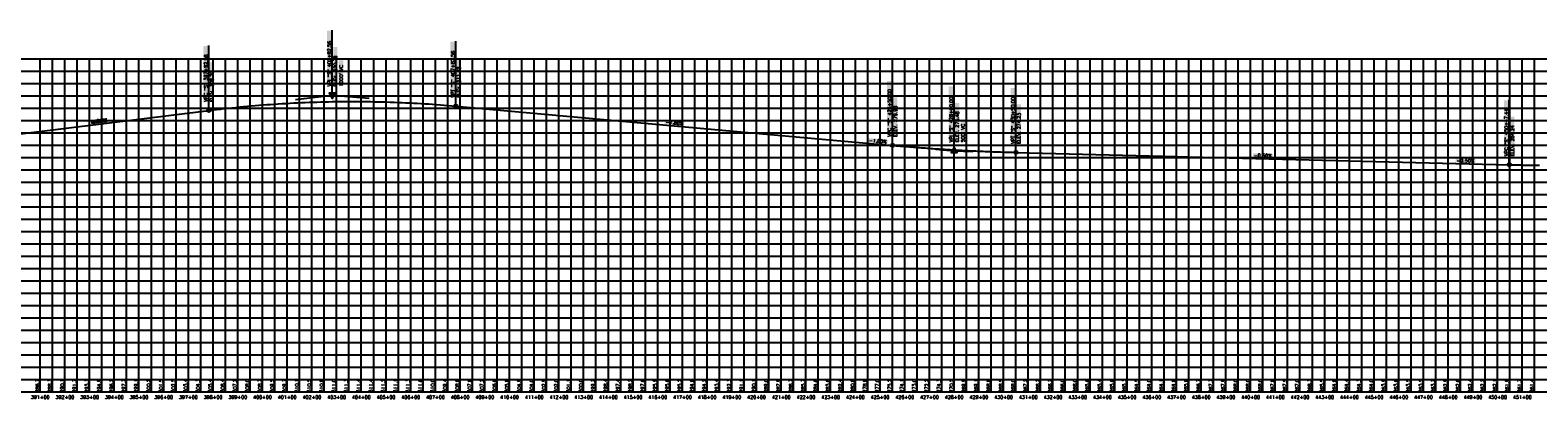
# Model space of a CAD drawing. Extents: x 114466 to 237039, y 16086 to 93345.
# Tile 33 of 81: x 176341 to 182444, y 25586 to 27082. Entities that reach past the tile are written whole.
import ezdxf
from ezdxf.enums import TextEntityAlignment as Align

# ---------------------------------------------------------------- set-up
doc = ezdxf.new("R2010")
doc.units = 0
doc.header["$LTSCALE"] = 50
doc.header["$MEASUREMENT"] = 0
doc.layers.get('0').update_dxf_attribs({"color": 1})
for name, color, linetype in [('STERL_SHIFT2-PBASE', 251, 'Continuous'), ('STERL_SHIFT2-PEGCT', 251, 'Continuous'), ('STERL_SHIFT2-PFGC', 6, 'Continuous'), ('sterl_shift2-PFGCT', 3, 'Continuous'), ('sterl_shift2-PFGCT-B', 3, 'Continuous'), ('STERL_SHIFT2-PGRID', 251, 'Continuous'), ('STERL_SHIFT2-PVGRID', 251, 'Continuous')]:
    doc.layers.add(name, color=color, linetype=linetype)
doc.styles.add('L140', font='ROMANSM.shx', dxfattribs={"height": 14})

# ---------------------------------------------------------------- blocks, each defined once
blk = doc.blocks.new('CRV_CIR')
at = {"color": 155, "const_width": 0.063, "flags": 128}
blk.add_lwpolyline([(-0.0315, 0, 1), (0.0315, 0, 1)], format="xyb", close=True, dxfattribs=at)
for radius in [0.07, 0.0187]:
    blk.add_circle((0, 0), radius)
blk = doc.blocks.new('crv_tri')
for points in [[(0.125, -0.072), (0, 0.144), (-0.125, -0.072)], [(-0.125, -0.072), (0.125, -0.072), (0, 0.144)]]:
    blk.add_hatch(color=155).paths.add_polyline_path(points)
for p, q in [((0, 0.144), (-0.125, -0.072)), ((0.125, -0.072), (0, 0.144)), ((-0.125, -0.072), (0.125, -0.072))]:
    blk.add_line(p, q)
at = {"flags": 128}
for points in [[(0, 0.144), (-0.125, -0.072), (0.125, -0.072)], [(-0.125, -0.072), (0.125, -0.072), (0, 0.144)]]:
    blk.add_lwpolyline(points, close=True, dxfattribs=at)
blk.add_circle((0, 0), 0.025)
blk.add_circle((0, 0), 0.025)
blk.add_circle((0, 0), 0.025)

msp = doc.modelspace()

# ---------------------------------------------------------------- linework, layer by layer
at = {"layer": 'STERL_SHIFT2-PBASE'}
for p, q in [((137615.98245, 25664.70566), (195633.78158, 25664.70566)), ((176381.57245, 25614.70566), (176381.57245, 25664.70566)), ((176431.57245, 25614.70566), (176431.57245, 25664.70566)), ((176481.57245, 25614.70566), (176481.57245, 25664.70566)), ((176531.57245, 25614.70566), (176531.57245, 25664.70566)), ((176581.57245, 25614.70566), (176581.57245, 25664.70566)), ((176631.57245, 25614.70566), (176631.57245, 25664.70566)), ((176681.57245, 25614.70566), (176681.57245, 25664.70566)), ((176731.57245, 25614.70566), (176731.57245, 25664.70566)), ((176781.57245, 25614.70566), (176781.57245, 25664.70566)), ((176831.57245, 25614.70566), (176831.57245, 25664.70566)), ((176881.57245, 25614.70566), (176881.57245, 25664.70566)), ((176931.57245, 25614.70566), (176931.57245, 25664.70566)), ((176981.57245, 25614.70566), (176981.57245, 25664.70566)), ((177031.57245, 25614.70566), (177031.57245, 25664.70566)), ((177081.57245, 25614.70566), (177081.57245, 25664.70566)), ((177131.57245, 25614.70566), (177131.57245, 25664.70566)), ((177181.57245, 25614.70566), (177181.57245, 25664.70566)), ((177231.57245, 25614.70566), (177231.57245, 25664.70566)), ((177281.57245, 25614.70566), (177281.57245, 25664.70566)), ((177331.57245, 25614.70566), (177331.57245, 25664.70566)), ((177381.57245, 25614.70566), (177381.57245, 25664.70566)), ((177431.57245, 25614.70566), (177431.57245, 25664.70566)), ((177481.57245, 25614.70566), (177481.57245, 25664.70566)), ((177531.57245, 25614.70566), (177531.57245, 25664.70566)), ((177581.57245, 25614.70566), (177581.57245, 25664.70566)), ((177631.57245, 25614.70566), (177631.57245, 25664.70566)), ((177681.57245, 25614.70566), (177681.57245, 25664.70566)), ((177731.57245, 25614.70566), (177731.57245, 25664.70566)), ((177781.57245, 25614.70566), (177781.57245, 25664.70566)), ((177831.57245, 25614.70566), (177831.57245, 25664.70566)), ((177881.57245, 25614.70566), (177881.57245, 25664.70566)), ((177931.57245, 25614.70566), (177931.57245, 25664.70566)), ((177981.57245, 25614.70566), (177981.57245, 25664.70566)), ((178031.57245, 25614.70566), (178031.57245, 25664.70566)), ((178081.57245, 25614.70566), (178081.57245, 25664.70566)), ((178131.57245, 25614.70566), (178131.57245, 25664.70566)), ((178181.57245, 25614.70566), (178181.57245, 25664.70566)), ((178231.57245, 25614.70566), (178231.57245, 25664.70566)), ((178281.57245, 25614.70566), (178281.57245, 25664.70566)), ((178331.57245, 25614.70566), (178331.57245, 25664.70566)), ((178381.57245, 25614.70566), (178381.57245, 25664.70566)), ((178431.57245, 25614.70566), (178431.57245, 25664.70566)), ((178481.57245, 25614.70566), (178481.57245, 25664.70566)), ((178531.57245, 25614.70566), (178531.57245, 25664.70566)), ((178581.57245, 25614.70566), (178581.57245, 25664.70566)), ((178631.57245, 25614.70566), (178631.57245, 25664.70566)), ((178681.57245, 25614.70566), (178681.57245, 25664.70566)), ((178731.57245, 25614.70566), (178731.57245, 25664.70566)), ((178781.57245, 25614.70566), (178781.57245, 25664.70566)), ((178831.57245, 25614.70566), (178831.57245, 25664.70566)), ((178881.57245, 25614.70566), (178881.57245, 25664.70566)), ((178931.57245, 25614.70566), (178931.57245, 25664.70566)), ((178981.57245, 25614.70566), (178981.57245, 25664.70566)), ((179031.57245, 25614.70566), (179031.57245, 25664.70566)), ((179081.57245, 25614.70566), (179081.57245, 25664.70566)), ((179131.57245, 25614.70566), (179131.57245, 25664.70566)), ((179181.57245, 25614.70566), (179181.57245, 25664.70566)), ((179231.57245, 25614.70566), (179231.57245, 25664.70566)), ((179281.57245, 25614.70566), (179281.57245, 25664.70566)), ((179331.57245, 25614.70566), (179331.57245, 25664.70566)), ((179381.57245, 25614.70566), (179381.57245, 25664.70566)), ((179431.57245, 25614.70566), (179431.57245, 25664.70566)), ((179481.57245, 25614.70566), (179481.57245, 25664.70566)), ((179531.57245, 25614.70566), (179531.57245, 25664.70566)), ((179581.57245, 25614.70566), (179581.57245, 25664.70566)), ((179631.57245, 25614.70566), (179631.57245, 25664.70566)), ((179681.57245, 25614.70566), (179681.57245, 25664.70566)), ((179731.57245, 25614.70566), (179731.57245, 25664.70566)), ((179781.57245, 25614.70566), (179781.57245, 25664.70566)), ((179831.57245, 25614.70566), (179831.57245, 25664.70566)), ((179881.57245, 25614.70566), (179881.57245, 25664.70566)), ((179931.57245, 25614.70566), (179931.57245, 25664.70566)), ((179981.57245, 25614.70566), (179981.57245, 25664.70566)), ((180031.57245, 25614.70566), (180031.57245, 25664.70566)), ((180081.57245, 25614.70566), (180081.57245, 25664.70566)), ((180131.57245, 25614.70566), (180131.57245, 25664.70566)), ((180181.57245, 25614.70566), (180181.57245, 25664.70566)), ((180231.57245, 25614.70566), (180231.57245, 25664.70566)), ((180281.57245, 25614.70566), (180281.57245, 25664.70566)), ((180331.57245, 25614.70566), (180331.57245, 25664.70566)), ((180381.57245, 25614.70566), (180381.57245, 25664.70566)), ((180431.57245, 25614.70566), (180431.57245, 25664.70566)), ((180481.57245, 25614.70566), (180481.57245, 25664.70566)), ((180531.57245, 25614.70566), (180531.57245, 25664.70566)), ((180581.57245, 25614.70566), (180581.57245, 25664.70566)), ((180631.57245, 25614.70566), (180631.57245, 25664.70566)), ((180681.57245, 25614.70566), (180681.57245, 25664.70566)), ((180731.57245, 25614.70566), (180731.57245, 25664.70566)), ((180781.57245, 25614.70566), (180781.57245, 25664.70566)), ((180831.57245, 25614.70566), (180831.57245, 25664.70566)), ((180881.57245, 25614.70566), (180881.57245, 25664.70566)), ((180931.57245, 25614.70566), (180931.57245, 25664.70566)), ((180981.57245, 25614.70566), (180981.57245, 25664.70566)), ((181031.57245, 25614.70566), (181031.57245, 25664.70566)), ((181081.57245, 25614.70566), (181081.57245, 25664.70566)), ((181131.57245, 25614.70566), (181131.57245, 25664.70566)), ((181181.57245, 25614.70566), (181181.57245, 25664.70566)), ((181231.57245, 25614.70566), (181231.57245, 25664.70566)), ((181281.57245, 25614.70566), (181281.57245, 25664.70566)), ((181331.57245, 25614.70566), (181331.57245, 25664.70566)), ((181381.57245, 25614.70566), (181381.57245, 25664.70566)), ((181431.57245, 25614.70566), (181431.57245, 25664.70566)), ((181481.57245, 25614.70566), (181481.57245, 25664.70566)), ((181531.57245, 25614.70566), (181531.57245, 25664.70566)), ((181581.57245, 25614.70566), (181581.57245, 25664.70566)), ((181631.57245, 25614.70566), (181631.57245, 25664.70566)), ((181681.57245, 25614.70566), (181681.57245, 25664.70566)), ((181731.57245, 25614.70566), (181731.57245, 25664.70566)), ((181781.57245, 25614.70566), (181781.57245, 25664.70566)), ((181831.57245, 25614.70566), (181831.57245, 25664.70566)), ((181881.57245, 25614.70566), (181881.57245, 25664.70566)), ((181931.57245, 25614.70566), (181931.57245, 25664.70566)), ((181981.57245, 25614.70566), (181981.57245, 25664.70566)), ((182031.57245, 25614.70566), (182031.57245, 25664.70566)), ((182081.57245, 25614.70566), (182081.57245, 25664.70566)), ((182131.57245, 25614.70566), (182131.57245, 25664.70566)), ((182181.57245, 25614.70566), (182181.57245, 25664.70566)), ((182231.57245, 25614.70566), (182231.57245, 25664.70566)), ((182281.57245, 25614.70566), (182281.57245, 25664.70566)), ((182331.57245, 25614.70566), (182331.57245, 25664.70566)), ((182381.57245, 25614.70566), (182381.57245, 25664.70566)), ((182431.57245, 25614.70566), (182431.57245, 25664.70566)), ((137615.98245, 25614.70566), (195633.78158, 25614.70566))]:
    msp.add_line(p, q, dxfattribs=at)
at = {"layer": 'STERL_SHIFT2-PFGC'}
for p, q in [((176179.11384, 26645.54833), (177064.13059, 26756.17543)), ((178064.13059, 26773.67543), (179831.57245, 26614.60566)), ((180331.57245, 26585.85566), (182329.0102, 26535.91972))]:
    msp.add_line(p, q, dxfattribs=at)
for points in [[(177064.13059, 26756.17543), (177079.75559, 26758.10231), (177095.38059, 26759.9767), (177111.00559, 26761.7986), (177126.63059, 26763.56801), (177142.25559, 26765.28493), (177157.88059, 26766.94935), (177173.50559, 26768.56129), (177189.13059, 26770.12074), (177204.75559, 26771.6277), (177220.38059, 26773.08217), (177236.00559, 26774.48414), (177251.63059, 26775.83363), (177267.25559, 26777.13063), (177282.88059, 26778.37514), (177298.50559, 26779.56715), (177314.13059, 26780.70668), (177329.75559, 26781.79371), (177345.38059, 26782.82826), (177361.00559, 26783.81032), (177376.63059, 26784.73988), (177392.25559, 26785.61696), (177407.88059, 26786.44154), (177423.50559, 26787.21364), (177439.13059, 26787.93324), (177454.75559, 26788.60035), (177470.38059, 26789.21498), (177486.00559, 26789.77711), (177501.63059, 26790.28676), (177517.25559, 26790.74391), (177532.88059, 26791.14857), (177548.50559, 26791.50075), (177564.13059, 26791.80043), (177579.75559, 26792.04762), (177595.38059, 26792.24232), (177611.00559, 26792.38453), (177626.63059, 26792.47426), (177642.25559, 26792.51149), (177657.88059, 26792.49623), (177673.50559, 26792.42848), (177689.13059, 26792.30824), (177704.75559, 26792.13551), (177720.38059, 26791.91029), (177736.00559, 26791.63258), (177751.63059, 26791.30238), (177767.25559, 26790.91969), (177782.88059, 26790.48451), (177798.50559, 26789.99684), (177814.13059, 26789.45668), (177829.75559, 26788.86403), (177845.38059, 26788.21889), (177861.00559, 26787.52125), (177876.63059, 26786.77113), (177892.25559, 26785.96852), (177907.88059, 26785.11342), (177923.50559, 26784.20582), (177939.13059, 26783.24574), (177954.75559, 26782.23317), (177970.38059, 26781.1681), (177986.00559, 26780.05055), (178001.63059, 26778.88051), (178017.25559, 26777.65797), (178032.88059, 26776.38295), (178048.50559, 26775.05543), (178064.13059, 26773.67543)], [(179831.57245, 26614.60566), (179839.38495, 26613.9065), (179847.19745, 26613.21528), (179855.00995, 26612.53199), (179862.82245, 26611.85664), (179870.63495, 26611.18922), (179878.44745, 26610.52973), (179886.25995, 26609.87818), (179894.07245, 26609.23457), (179901.88495, 26608.59889), (179909.69745, 26607.97114), (179917.50995, 26607.35133), (179925.32245, 26606.73945), (179933.13495, 26606.13551), (179940.94745, 26605.5395), (179948.75995, 26604.95142), (179956.57245, 26604.37129), (179964.38495, 26603.79908), (179972.19745, 26603.23481), (179980.00995, 26602.67848), (179987.82245, 26602.13007), (179995.63495, 26601.58961), (180003.44745, 26601.05708), (180011.25995, 26600.53248), (180019.07245, 26600.01582), (180026.88495, 26599.50709), (180034.69745, 26599.0063), (180042.50995, 26598.51344), (180050.32245, 26598.02851), (180058.13495, 26597.55152), (180065.94745, 26597.08247), (180073.75995, 26596.62135), (180081.57245, 26596.16816), (180089.38495, 26595.72291), (180097.19745, 26595.28559), (180105.00995, 26594.85621), (180112.82245, 26594.43476), (180120.63495, 26594.02125), (180128.44745, 26593.61567), (180136.25995, 26593.21803), (180144.07245, 26592.82832), (180151.88495, 26592.44654), (180159.69745, 26592.0727), (180167.50995, 26591.7068), (180175.32245, 26591.34882), (180183.13495, 26590.99879), (180190.94745, 26590.65669), (180198.75995, 26590.32252), (180206.57245, 26589.99629), (180214.38495, 26589.67799), (180222.19745, 26589.36762), (180230.00995, 26589.06519), (180237.82245, 26588.7707), (180245.63495, 26588.48414), (180253.44745, 26588.20551), (180261.25995, 26587.93482), (180269.07245, 26587.67207), (180276.88495, 26587.41725), (180284.69745, 26587.17036), (180292.50995, 26586.93141), (180300.32245, 26586.70039), (180308.13495, 26586.4773), (180315.94745, 26586.26215), (180323.75995, 26586.05494), (180331.57245, 26585.85566)], [(182329.0102, 26535.91972), (182338.3852, 26535.69083), (182347.7602, 26535.47294), (182357.1352, 26535.26603), (182366.5102, 26535.07011), (182375.8852, 26534.88517), (182385.2602, 26534.71122), (182394.6352, 26534.54826), (182404.0102, 26534.39628), (182413.3852, 26534.25529), (182422.7602, 26534.12528), (182432.1352, 26534.00626), (182441.5102, 26533.89823), (182450.8852, 26533.80119)]]:
    msp.add_lwpolyline(points, dxfattribs=at)
at = {"layer": 'sterl_shift2-PFGCT'}
for p, q in [((177564.13059, 26818.67543), (177564.13059, 27081.84209)), ((177064.13059, 26756.17543), (177064.13059, 27019.34209)), ((178064.13059, 26773.67543), (178064.13059, 27036.84209)), ((179831.57245, 26614.60566), (179831.57245, 26876.25755)), ((180081.57245, 26592.10566), (180081.57245, 26854.4601)), ((180331.57245, 26585.85566), (180331.57245, 26847.408)), ((182329.0102, 26535.91972), (182329.0102, 26799.08638))]:
    msp.add_line(p, q, dxfattribs=at)
at = {"layer": 'sterl_shift2-PFGCT', "color": 155}
for points in [[(177560.66392, 26854.14209), (177542.26392, 26854.14209), (177560.66392, 27079.87543), (177542.26392, 27079.87543)], [(177060.66392, 26791.64209), (177042.26392, 26791.64209), (177060.66392, 27017.37543), (177042.26392, 27017.37543)], [(177584.53059, 26854.27543), (177567.73059, 26854.27543), (177584.53059, 27013.07543), (177567.73059, 27013.07543)], [(178060.66392, 26809.14209), (178042.26392, 26809.14209), (178060.66392, 27034.87543), (178042.26392, 27034.87543)], [(177084.53059, 26791.77543), (177067.73059, 26791.77543), (177084.53059, 26950.57543), (177067.73059, 26950.57543)], [(177608.66392, 26856.80876), (177590.26392, 26856.80876), (177608.66392, 26959.87543), (177590.26392, 26959.87543)], [(178084.53059, 26809.27543), (178067.73059, 26809.27543), (178084.53059, 26968.07543), (178067.73059, 26968.07543)], [(179828.10578, 26650.07233), (179809.70578, 26650.07233), (179828.10578, 26875.80566), (179809.70578, 26875.80566)], [(179851.97245, 26650.20566), (179835.17245, 26650.20566), (179851.97245, 26809.00566), (179835.17245, 26809.00566)], [(180078.10578, 26627.57233), (180059.70578, 26627.57233), (180078.10578, 26853.30566), (180059.70578, 26853.30566)], [(180328.10578, 26621.32233), (180309.70578, 26621.32233), (180328.10578, 26847.05566), (180309.70578, 26847.05566)], [(182325.54353, 26571.38638), (182307.14353, 26571.38638), (182325.54353, 26797.11972), (182307.14353, 26797.11972)], [(180101.97245, 26627.70566), (180085.17245, 26627.70566), (180101.97245, 26786.50566), (180085.17245, 26786.50566)], [(180351.97245, 26621.45566), (180335.17245, 26621.45566), (180351.97245, 26780.25566), (180335.17245, 26780.25566)], [(176588.36516, 26700.32793), (176586.27896, 26716.99789), (176653.98662, 26708.54028), (176651.90041, 26725.21025)], [(178908.6011, 26701.29267), (178910.10913, 26718.02485), (178987.74697, 26694.15947), (178989.255, 26710.89165)], [(180126.10578, 26627.57233), (180107.70578, 26627.57233), (180126.10578, 26719.97233), (180107.70578, 26719.97233)], [(182349.4102, 26571.51972), (182332.6102, 26571.51972), (182349.4102, 26730.31972), (182332.6102, 26730.31972)], [(179732.19974, 26627.16879), (179733.70777, 26643.90097), (179811.34561, 26620.03559), (179812.85364, 26636.76777)], [(181290.66036, 26565.48045), (181291.0806, 26582.27519), (181370.10217, 26563.49268), (181370.5224, 26580.28743)], [(182111.54869, 26544.95824), (182111.96893, 26561.75298), (182190.9905, 26542.97048), (182191.41073, 26559.76522)]]:
    msp.add_solid(points, dxfattribs=at)
at = {"layer": 'sterl_shift2-PFGCT-B'}
for p, q in [((177415.2889, 26800.07022), (177564.13059, 26818.67543)), ((177564.13059, 26818.67543), (177713.52675, 26805.22977)), ((180006.87436, 26598.82849), (180081.57245, 26592.10566)), ((180081.57245, 26592.10566), (180156.54902, 26590.23125))]:
    msp.add_line(p, q, dxfattribs=at)
at = {"layer": 'STERL_SHIFT2-PGRID'}
for p, q in [((137615.98245, 26964.70566), (195633.78158, 26964.70566)), ((176381.57245, 25664.70566), (176381.57245, 26964.70566)), ((176431.57245, 25664.70566), (176431.57245, 26964.70566)), ((176481.57245, 25664.70566), (176481.57245, 26964.70566)), ((176531.57245, 25664.70566), (176531.57245, 26964.70566)), ((176581.57245, 25664.70566), (176581.57245, 26964.70566)), ((176631.57245, 25664.70566), (176631.57245, 26964.70566)), ((176681.57245, 25664.70566), (176681.57245, 26964.70566)), ((176731.57245, 25664.70566), (176731.57245, 26964.70566)), ((176781.57245, 25664.70566), (176781.57245, 26964.70566)), ((176831.57245, 25664.70566), (176831.57245, 26964.70566)), ((176881.57245, 25664.70566), (176881.57245, 26964.70566)), ((176931.57245, 25664.70566), (176931.57245, 26964.70566)), ((176981.57245, 25664.70566), (176981.57245, 26964.70566)), ((177031.57245, 25664.70566), (177031.57245, 26964.70566)), ((177081.57245, 25664.70566), (177081.57245, 26964.70566)), ((177131.57245, 25664.70566), (177131.57245, 26964.70566)), ((177181.57245, 25664.70566), (177181.57245, 26964.70566)), ((177231.57245, 25664.70566), (177231.57245, 26964.70566)), ((177281.57245, 25664.70566), (177281.57245, 26964.70566)), ((177331.57245, 25664.70566), (177331.57245, 26964.70566)), ((177381.57245, 25664.70566), (177381.57245, 26964.70566)), ((177431.57245, 25664.70566), (177431.57245, 26964.70566)), ((177481.57245, 25664.70566), (177481.57245, 26964.70566)), ((177531.57245, 25664.70566), (177531.57245, 26964.70566)), ((177581.57245, 25664.70566), (177581.57245, 26964.70566)), ((177631.57245, 25664.70566), (177631.57245, 26964.70566)), ((177681.57245, 25664.70566), (177681.57245, 26964.70566)), ((177731.57245, 25664.70566), (177731.57245, 26964.70566)), ((177781.57245, 25664.70566), (177781.57245, 26964.70566)), ((177831.57245, 25664.70566), (177831.57245, 26964.70566)), ((177881.57245, 25664.70566), (177881.57245, 26964.70566)), ((177931.57245, 25664.70566), (177931.57245, 26964.70566)), ((177981.57245, 25664.70566), (177981.57245, 26964.70566)), ((178031.57245, 25664.70566), (178031.57245, 26964.70566)), ((178081.57245, 25664.70566), (178081.57245, 26964.70566)), ((178131.57245, 25664.70566), (178131.57245, 26964.70566)), ((178181.57245, 25664.70566), (178181.57245, 26964.70566)), ((178231.57245, 25664.70566), (178231.57245, 26964.70566)), ((178281.57245, 25664.70566), (178281.57245, 26964.70566)), ((178331.57245, 25664.70566), (178331.57245, 26964.70566)), ((178381.57245, 25664.70566), (178381.57245, 26964.70566)), ((178431.57245, 25664.70566), (178431.57245, 26964.70566)), ((178481.57245, 25664.70566), (178481.57245, 26964.70566)), ((178531.57245, 25664.70566), (178531.57245, 26964.70566)), ((178581.57245, 25664.70566), (178581.57245, 26964.70566)), ((178631.57245, 25664.70566), (178631.57245, 26964.70566)), ((178681.57245, 25664.70566), (178681.57245, 26964.70566)), ((178731.57245, 25664.70566), (178731.57245, 26964.70566)), ((178781.57245, 25664.70566), (178781.57245, 26964.70566)), ((178831.57245, 25664.70566), (178831.57245, 26964.70566)), ((178881.57245, 25664.70566), (178881.57245, 26964.70566)), ((178931.57245, 25664.70566), (178931.57245, 26964.70566)), ((178981.57245, 25664.70566), (178981.57245, 26964.70566)), ((179031.57245, 25664.70566), (179031.57245, 26964.70566)), ((179081.57245, 25664.70566), (179081.57245, 26964.70566)), ((179131.57245, 25664.70566), (179131.57245, 26964.70566)), ((179181.57245, 25664.70566), (179181.57245, 26964.70566)), ((179231.57245, 25664.70566), (179231.57245, 26964.70566)), ((179281.57245, 25664.70566), (179281.57245, 26964.70566)), ((179331.57245, 25664.70566), (179331.57245, 26964.70566)), ((179381.57245, 25664.70566), (179381.57245, 26964.70566)), ((179431.57245, 25664.70566), (179431.57245, 26964.70566)), ((179481.57245, 25664.70566), (179481.57245, 26964.70566)), ((179531.57245, 25664.70566), (179531.57245, 26964.70566)), ((179581.57245, 25664.70566), (179581.57245, 26964.70566)), ((179631.57245, 25664.70566), (179631.57245, 26964.70566)), ((179681.57245, 25664.70566), (179681.57245, 26964.70566)), ((179731.57245, 25664.70566), (179731.57245, 26964.70566)), ((179781.57245, 25664.70566), (179781.57245, 26964.70566)), ((179831.57245, 25664.70566), (179831.57245, 26964.70566)), ((179881.57245, 25664.70566), (179881.57245, 26964.70566)), ((179931.57245, 25664.70566), (179931.57245, 26964.70566)), ((179981.57245, 25664.70566), (179981.57245, 26964.70566)), ((180031.57245, 25664.70566), (180031.57245, 26964.70566)), ((180081.57245, 25664.70566), (180081.57245, 26964.70566)), ((180131.57245, 25664.70566), (180131.57245, 26964.70566)), ((180181.57245, 25664.70566), (180181.57245, 26964.70566)), ((180231.57245, 25664.70566), (180231.57245, 26964.70566)), ((180281.57245, 25664.70566), (180281.57245, 26964.70566)), ((180331.57245, 25664.70566), (180331.57245, 26964.70566)), ((180381.57245, 25664.70566), (180381.57245, 26964.70566)), ((180431.57245, 25664.70566), (180431.57245, 26964.70566)), ((180481.57245, 25664.70566), (180481.57245, 26964.70566)), ((180531.57245, 25664.70566), (180531.57245, 26964.70566)), ((180581.57245, 25664.70566), (180581.57245, 26964.70566)), ((180631.57245, 25664.70566), (180631.57245, 26964.70566)), ((180681.57245, 25664.70566), (180681.57245, 26964.70566)), ((180731.57245, 25664.70566), (180731.57245, 26964.70566)), ((180781.57245, 25664.70566), (180781.57245, 26964.70566)), ((180831.57245, 25664.70566), (180831.57245, 26964.70566)), ((180881.57245, 25664.70566), (180881.57245, 26964.70566)), ((180931.57245, 25664.70566), (180931.57245, 26964.70566)), ((180981.57245, 25664.70566), (180981.57245, 26964.70566)), ((181031.57245, 25664.70566), (181031.57245, 26964.70566)), ((181081.57245, 25664.70566), (181081.57245, 26964.70566)), ((181131.57245, 25664.70566), (181131.57245, 26964.70566)), ((181181.57245, 25664.70566), (181181.57245, 26964.70566)), ((181231.57245, 25664.70566), (181231.57245, 26964.70566)), ((181281.57245, 25664.70566), (181281.57245, 26964.70566)), ((181331.57245, 25664.70566), (181331.57245, 26964.70566)), ((181381.57245, 25664.70566), (181381.57245, 26964.70566)), ((181431.57245, 25664.70566), (181431.57245, 26964.70566)), ((181481.57245, 25664.70566), (181481.57245, 26964.70566)), ((181531.57245, 25664.70566), (181531.57245, 26964.70566)), ((181581.57245, 25664.70566), (181581.57245, 26964.70566)), ((181631.57245, 25664.70566), (181631.57245, 26964.70566)), ((181681.57245, 25664.70566), (181681.57245, 26964.70566)), ((181731.57245, 25664.70566), (181731.57245, 26964.70566)), ((181781.57245, 25664.70566), (181781.57245, 26964.70566)), ((181831.57245, 25664.70566), (181831.57245, 26964.70566)), ((181881.57245, 25664.70566), (181881.57245, 26964.70566)), ((181931.57245, 25664.70566), (181931.57245, 26964.70566)), ((181981.57245, 25664.70566), (181981.57245, 26964.70566)), ((182031.57245, 25664.70566), (182031.57245, 26964.70566)), ((182081.57245, 25664.70566), (182081.57245, 26964.70566)), ((182131.57245, 25664.70566), (182131.57245, 26964.70566)), ((182181.57245, 25664.70566), (182181.57245, 26964.70566)), ((182231.57245, 25664.70566), (182231.57245, 26964.70566)), ((182281.57245, 25664.70566), (182281.57245, 26964.70566)), ((182331.57245, 25664.70566), (182331.57245, 26964.70566)), ((182381.57245, 25664.70566), (182381.57245, 26964.70566)), ((182431.57245, 25664.70566), (182431.57245, 26964.70566)), ((137615.98245, 26914.70566), (195633.78158, 26914.70566)), ((137615.98245, 26864.70566), (195633.78158, 26864.70566)), ((137615.98245, 26814.70566), (195633.78158, 26814.70566)), ((137615.98245, 26764.70566), (195633.78158, 26764.70566)), ((137615.98245, 26714.70566), (195633.78158, 26714.70566)), ((137615.98245, 26664.70566), (195633.78158, 26664.70566)), ((137615.98245, 26614.70566), (195633.78158, 26614.70566)), ((137615.98245, 26564.70566), (195633.78158, 26564.70566)), ((137615.98245, 26514.70566), (195633.78158, 26514.70566)), ((137615.98245, 26464.70566), (195633.78158, 26464.70566)), ((137615.98245, 26414.70566), (195633.78158, 26414.70566)), ((137615.98245, 26364.70566), (195633.78158, 26364.70566)), ((137615.98245, 26314.70566), (195633.78158, 26314.70566)), ((137615.98245, 26264.70566), (195633.78158, 26264.70566)), ((137615.98245, 26214.70566), (195633.78158, 26214.70566)), ((137615.98245, 26164.70566), (195633.78158, 26164.70566)), ((137615.98245, 26114.70566), (195633.78158, 26114.70566)), ((137615.98245, 26064.70566), (195633.78158, 26064.70566)), ((137615.98245, 26014.70566), (195633.78158, 26014.70566)), ((137615.98245, 25964.70566), (195633.78158, 25964.70566)), ((137615.98245, 25914.70566), (195633.78158, 25914.70566)), ((137615.98245, 25864.70566), (195633.78158, 25864.70566)), ((137615.98245, 25814.70566), (195633.78158, 25814.70566)), ((137615.98245, 25764.70566), (195633.78158, 25764.70566)), ((137615.98245, 25714.70566), (195633.78158, 25714.70566))]:
    msp.add_line(p, q, dxfattribs=at)
at = {"layer": 'STERL_SHIFT2-PVGRID'}
for p, q in [((177031.57245, 25664.70566), (177031.57245, 26736.18392)), ((177081.57245, 25664.70566), (177081.57245, 26741.73365)), ((177131.57245, 25664.70566), (177131.57245, 26746.53086)), ((177181.57245, 25664.70566), (177181.57245, 26750.78863)), ((177231.57245, 25664.70566), (177231.57245, 26754.78556)), ((177281.57245, 25664.70566), (177281.57245, 26758.43604)), ((177331.57245, 25664.70566), (177331.57245, 26762.29499)), ((177381.57245, 25664.70566), (177381.57245, 26762.96385)), ((177431.57245, 25664.70566), (177431.57245, 26765.09264)), ((177481.57245, 25664.70566), (177481.57245, 26767.13333)), ((177531.57245, 25664.70566), (177531.57245, 26768.64557)), ((177581.57245, 25664.70566), (177581.57245, 26769.60382)), ((177631.57245, 25664.70566), (177631.57245, 26771.08371)), ((177681.57245, 25664.70566), (177681.57245, 26771.67364)), ((177731.57245, 25664.70566), (177731.57245, 26771.49552)), ((177781.57245, 25664.70566), (177781.57245, 26770.92571)), ((177831.57245, 25664.70566), (177831.57245, 26770.142)), ((177881.57245, 25664.70566), (177881.57245, 26771.2729)), ((177931.57245, 25664.70566), (177931.57245, 26772.51424)), ((177981.57245, 25664.70566), (177981.57245, 26764.89548)), ((178031.57245, 25664.70566), (178031.57245, 26761.5405)), ((178081.57245, 25664.70566), (178081.57245, 26758.62531)), ((178131.57245, 25664.70566), (178131.57245, 26753.89728)), ((178181.57245, 25664.70566), (178181.57245, 26750.9235)), ((178231.57245, 25664.70566), (178231.57245, 26747.65688)), ((178281.57245, 25664.70566), (178281.57245, 26743.5184)), ((178331.57245, 25664.70566), (178331.57245, 26739.11423)), ((178381.57245, 25664.70566), (178381.57245, 26734.46249)), ((176531.57245, 25664.70566), (176531.57245, 26673.35352)), ((176581.57245, 25664.70566), (176581.57245, 26681.13809)), ((176631.57245, 25664.70566), (176631.57245, 26689.38156)), ((176681.57245, 25664.70566), (176681.57245, 26695.95158)), ((176731.57245, 25664.70566), (176731.57245, 26703.3158)), ((176781.57245, 25664.70566), (176781.57245, 26710.05522)), ((176831.57245, 25664.70566), (176831.57245, 26715.80076)), ((176881.57245, 25664.70566), (176881.57245, 26722.00866)), ((176931.57245, 25664.70566), (176931.57245, 26727.27617)), ((176981.57245, 25664.70566), (176981.57245, 26731.60502)), ((178431.57245, 25664.70566), (178431.57245, 26729.02149)), ((178481.57245, 25664.70566), (178481.57245, 26724.68689)), ((178531.57245, 25664.70566), (178531.57245, 26720.30231)), ((178581.57245, 25664.70566), (178581.57245, 26714.70614)), ((178631.57245, 25664.70566), (178631.57245, 26710.79271)), ((178681.57245, 25664.70566), (178681.57245, 26706.52459)), ((178731.57245, 25664.70566), (178731.57245, 26701.6008)), ((178781.57245, 25664.70566), (178781.57245, 26705.62798)), ((178831.57245, 25664.70566), (178831.57245, 26702.49416)), ((178881.57245, 25664.70566), (178881.57245, 26694.03397)), ((178931.57245, 25664.70566), (178931.57245, 26692.49014)), ((178981.57245, 25664.70566), (178981.57245, 26690.93237)), ((179031.57245, 25664.70566), (179031.57245, 26688.81916)), ((179081.57245, 25664.70566), (179081.57245, 26685.89235)), ((179131.57245, 25664.70566), (179131.57245, 26681.89661)), ((179181.57245, 25664.70566), (179181.57245, 26676.05249)), ((176381.57245, 25664.70566), (176381.57245, 26648.14583)), ((176431.57245, 25664.70566), (176431.57245, 26656.15036)), ((176481.57245, 25664.70566), (176481.57245, 26665.15172)), ((179231.57245, 25664.70566), (179231.57245, 26670.45289)), ((179281.57245, 25664.70566), (179281.57245, 26665.19942)), ((179331.57245, 25664.70566), (179331.57245, 26659.71978)), ((179381.57245, 25664.70566), (179381.57245, 26654.16465)), ((179431.57245, 25664.70566), (179431.57245, 26648.28239)), ((179481.57245, 25664.70566), (179481.57245, 26643.01169)), ((179531.57245, 25664.70566), (179531.57245, 26637.75766)), ((179581.57245, 25664.70566), (179581.57245, 26632.59896)), ((179631.57245, 25664.70566), (179631.57245, 26626.58765)), ((179681.57245, 25664.70566), (179681.57245, 26618.91072)), ((179731.57245, 25664.70566), (179731.57245, 26608.72742)), ((179781.57245, 25664.70566), (179781.57245, 26599.62661)), ((179831.57245, 25664.70566), (179831.57245, 26590.45902)), ((179881.57245, 25664.70566), (179881.57245, 26585.04775)), ((179931.57245, 25664.70566), (179931.57245, 26579.77742)), ((179981.57245, 25664.70566), (179981.57245, 26575.50697)), ((180031.57245, 25664.70566), (180031.57245, 26586.13422)), ((180081.57245, 25664.70566), (180081.57245, 26567.20612)), ((180131.57245, 25664.70566), (180131.57245, 26564.40438)), ((180181.57245, 25664.70566), (180181.57245, 26560.13441)), ((180231.57245, 25664.70566), (180231.57245, 26558.69177)), ((180281.57245, 25664.70566), (180281.57245, 26557.36365)), ((180331.57245, 25664.70566), (180331.57245, 26554.81823)), ((180381.57245, 25664.70566), (180381.57245, 26550.6214)), ((181131.57245, 25664.70566), (181131.57245, 26553.29001)), ((181181.57245, 25664.70566), (181181.57245, 26554.04636)), ((181231.57245, 25664.70566), (181231.57245, 26554.59941)), ((181281.57245, 25664.70566), (181281.57245, 26554.88705)), ((181331.57245, 25664.70566), (181331.57245, 26554.50294)), ((181381.57245, 25664.70566), (181381.57245, 26553.75455)), ((181431.57245, 25664.70566), (181431.57245, 26552.05098)), ((180431.57245, 25664.70566), (180431.57245, 26545.90981)), ((180481.57245, 25664.70566), (180481.57245, 26545.68424)), ((180531.57245, 25664.70566), (180531.57245, 26544.9011)), ((180581.57245, 25664.70566), (180581.57245, 26544.52397)), ((180631.57245, 25664.70566), (180631.57245, 26542.8279)), ((180681.57245, 25664.70566), (180681.57245, 26541.74177)), ((180731.57245, 25664.70566), (180731.57245, 26542.50602)), ((180781.57245, 25664.70566), (180781.57245, 26541.11256)), ((180831.57245, 25664.70566), (180831.57245, 26537.17513)), ((180881.57245, 25664.70566), (180881.57245, 26534.67042)), ((180931.57245, 25664.70566), (180931.57245, 26535.42903)), ((180981.57245, 25664.70566), (180981.57245, 26538.79655)), ((181031.57245, 25664.70566), (181031.57245, 26543.45696)), ((181081.57245, 25664.70566), (181081.57245, 26548.29659)), ((181481.57245, 25664.70566), (181481.57245, 26549.95424)), ((181531.57245, 25664.70566), (181531.57245, 26546.16439)), ((181581.57245, 25664.70566), (181581.57245, 26542.32269)), ((181631.57245, 25664.70566), (181631.57245, 26538.82491)), ((181681.57245, 25664.70566), (181681.57245, 26536.80141)), ((181731.57245, 25664.70566), (181731.57245, 26536.18439)), ((181781.57245, 25664.70566), (181781.57245, 26534.88146)), ((181831.57245, 25664.70566), (181831.57245, 26534.38772)), ((181881.57245, 25664.70566), (181881.57245, 26532.56819)), ((181931.57245, 25664.70566), (181931.57245, 26532.43119)), ((181981.57245, 25664.70566), (181981.57245, 26532.14329)), ((182031.57245, 25664.70566), (182031.57245, 26530.71315)), ((182081.57245, 25664.70566), (182081.57245, 26529.16897)), ((182131.57245, 25664.70566), (182131.57245, 26527.88076)), ((182181.57245, 25664.70566), (182181.57245, 26526.77324)), ((182231.57245, 25664.70566), (182231.57245, 26525.92856)), ((182281.57245, 25664.70566), (182281.57245, 26525.14246)), ((182331.57245, 25664.70566), (182331.57245, 26524.04656)), ((182381.57245, 25664.70566), (182381.57245, 26523.06535)), ((182431.57245, 25664.70566), (182431.57245, 26521.61199))]:
    msp.add_line(p, q, dxfattribs=at)

# ---------------------------------------------------------------- block references
at = {"layer": 'sterl_shift2-PFGCT-B', "xscale": 100, "yscale": 100, "zscale": 100, "rotation": 180}
msp.add_blockref('crv_tri', (177564.13059, 26818.67543), dxfattribs=at)
at = {"layer": 'sterl_shift2-PFGCT-B', "xscale": 100, "yscale": 100, "zscale": 100}
for name, p in [('CRV_CIR', (177064.13059, 26756.17543)), ('CRV_CIR', (178064.13059, 26773.67543)), ('CRV_CIR', (179831.57245, 26614.60566)), ('crv_tri', (180081.57245, 26592.10566)), ('CRV_CIR', (180331.57245, 26585.85566)), ('CRV_CIR', (182329.0102, 26535.91972))]:
    msp.add_blockref(name, p, dxfattribs=at)

# ---------------------------------------------------------------- texts
at = {"layer": 'STERL_SHIFT2-PEGCT', "style": 'L140'}
for s, p in [('286.7', (176381.57245, 25639.70566)), ('288.3', (176431.57245, 25639.70566)), ('290.1', (176481.57245, 25639.70566)), ('291.7', (176531.57245, 25639.70566)), ('293.3', (176581.57245, 25639.70566)), ('294.9', (176631.57245, 25639.70566)), ('296.2', (176681.57245, 25639.70566)), ('297.7', (176731.57245, 25639.70566)), ('299.1', (176781.57245, 25639.70566)), ('300.2', (176831.57245, 25639.70566)), ('301.5', (176881.57245, 25639.70566)), ('302.5', (176931.57245, 25639.70566)), ('303.4', (176981.57245, 25639.70566)), ('304.3', (177031.57245, 25639.70566)), ('305.4', (177081.57245, 25639.70566)), ('306.4', (177131.57245, 25639.70566)), ('307.2', (177181.57245, 25639.70566)), ('308.0', (177231.57245, 25639.70566)), ('308.7', (177281.57245, 25639.70566)), ('309.5', (177331.57245, 25639.70566)), ('309.7', (177381.57245, 25639.70566)), ('310.1', (177431.57245, 25639.70566)), ('310.5', (177481.57245, 25639.70566)), ('310.8', (177531.57245, 25639.70566)), ('311.0', (177581.57245, 25639.70566)), ('311.3', (177631.57245, 25639.70566)), ('311.4', (177681.57245, 25639.70566)), ('311.4', (177731.57245, 25639.70566)), ('311.2', (177781.57245, 25639.70566)), ('311.1', (177831.57245, 25639.70566)), ('311.3', (177881.57245, 25639.70566)), ('311.6', (177931.57245, 25639.70566)), ('310.0', (177981.57245, 25639.70566)), ('309.4', (178031.57245, 25639.70566)), ('308.8', (178081.57245, 25639.70566)), ('307.8', (178131.57245, 25639.70566)), ('307.2', (178181.57245, 25639.70566)), ('306.6', (178231.57245, 25639.70566)), ('305.8', (178281.57245, 25639.70566)), ('304.9', (178331.57245, 25639.70566)), ('304.0', (178381.57245, 25639.70566)), ('302.9', (178431.57245, 25639.70566)), ('302.0', (178481.57245, 25639.70566)), ('301.1', (178531.57245, 25639.70566)), ('300.0', (178581.57245, 25639.70566)), ('299.2', (178631.57245, 25639.70566)), ('298.4', (178681.57245, 25639.70566)), ('297.4', (178731.57245, 25639.70566)), ('298.2', (178781.57245, 25639.70566)), ('297.6', (178831.57245, 25639.70566)), ('295.9', (178881.57245, 25639.70566)), ('295.6', (178931.57245, 25639.70566)), ('295.2', (178981.57245, 25639.70566)), ('294.8', (179031.57245, 25639.70566)), ('294.2', (179081.57245, 25639.70566)), ('293.4', (179131.57245, 25639.70566)), ('292.3', (179181.57245, 25639.70566)), ('291.1', (179231.57245, 25639.70566)), ('290.1', (179281.57245, 25639.70566)), ('289.0', (179331.57245, 25639.70566)), ('287.9', (179381.57245, 25639.70566)), ('286.7', (179431.57245, 25639.70566)), ('285.7', (179481.57245, 25639.70566)), ('284.6', (179531.57245, 25639.70566)), ('283.6', (179581.57245, 25639.70566)), ('282.4', (179631.57245, 25639.70566)), ('280.8', (179681.57245, 25639.70566)), ('278.8', (179731.57245, 25639.70566)), ('277.0', (179781.57245, 25639.70566)), ('275.2', (179831.57245, 25639.70566)), ('274.1', (179881.57245, 25639.70566)), ('273.0', (179931.57245, 25639.70566)), ('272.2', (179981.57245, 25639.70566)), ('274.3', (180031.57245, 25639.70566)), ('270.5', (180081.57245, 25639.70566)), ('269.9', (180131.57245, 25639.70566)), ('269.1', (180181.57245, 25639.70566)), ('268.8', (180231.57245, 25639.70566)), ('268.5', (180281.57245, 25639.70566)), ('268.0', (180331.57245, 25639.70566)), ('267.2', (180381.57245, 25639.70566)), ('266.2', (180431.57245, 25639.70566)), ('266.2', (180481.57245, 25639.70566)), ('266.0', (180531.57245, 25639.70566)), ('266.0', (180581.57245, 25639.70566)), ('265.6', (180631.57245, 25639.70566)), ('265.4', (180681.57245, 25639.70566)), ('265.6', (180731.57245, 25639.70566)), ('265.3', (180781.57245, 25639.70566)), ('264.5', (180831.57245, 25639.70566)), ('264.0', (180881.57245, 25639.70566)), ('264.1', (180931.57245, 25639.70566)), ('264.8', (180981.57245, 25639.70566)), ('265.8', (181031.57245, 25639.70566)), ('266.7', (181081.57245, 25639.70566)), ('267.7', (181131.57245, 25639.70566)), ('267.9', (181181.57245, 25639.70566)), ('268.0', (181231.57245, 25639.70566)), ('268.0', (181281.57245, 25639.70566)), ('268.0', (181331.57245, 25639.70566)), ('267.8', (181381.57245, 25639.70566)), ('267.5', (181431.57245, 25639.70566)), ('267.0', (181481.57245, 25639.70566)), ('266.3', (181531.57245, 25639.70566)), ('265.5', (181581.57245, 25639.70566)), ('264.8', (181631.57245, 25639.70566)), ('264.4', (181681.57245, 25639.70566)), ('264.3', (181731.57245, 25639.70566)), ('264.0', (181781.57245, 25639.70566)), ('263.9', (181831.57245, 25639.70566)), ('263.6', (181881.57245, 25639.70566)), ('263.5', (181931.57245, 25639.70566)), ('263.5', (181981.57245, 25639.70566)), ('263.2', (182031.57245, 25639.70566)), ('262.9', (182081.57245, 25639.70566)), ('262.6', (182131.57245, 25639.70566)), ('262.4', (182181.57245, 25639.70566)), ('262.2', (182231.57245, 25639.70566)), ('262.1', (182281.57245, 25639.70566)), ('261.9', (182331.57245, 25639.70566)), ('261.7', (182381.57245, 25639.70566)), ('261.4', (182431.57245, 25639.70566))]:
    msp.add_text(s, height=14, rotation=90, dxfattribs=at).set_placement(p, align=Align.BOTTOM_CENTER)
for s, p in [('391+00', (176381.57245, 25593.70566)), ('392+00', (176481.57245, 25593.70566)), ('393+00', (176581.57245, 25593.70566)), ('394+00', (176681.57245, 25593.70566)), ('395+00', (176781.57245, 25593.70566)), ('396+00', (176881.57245, 25593.70566)), ('397+00', (176981.57245, 25593.70566)), ('398+00', (177081.57245, 25593.70566)), ('399+00', (177181.57245, 25593.70566)), ('400+00', (177281.57245, 25593.70566)), ('401+00', (177381.57245, 25593.70566)), ('402+00', (177481.57245, 25593.70566)), ('403+00', (177581.57245, 25593.70566)), ('404+00', (177681.57245, 25593.70566)), ('405+00', (177781.57245, 25593.70566)), ('406+00', (177881.57245, 25593.70566)), ('407+00', (177981.57245, 25593.70566)), ('408+00', (178081.57245, 25593.70566)), ('409+00', (178181.57245, 25593.70566)), ('410+00', (178281.57245, 25593.70566)), ('411+00', (178381.57245, 25593.70566)), ('412+00', (178481.57245, 25593.70566)), ('413+00', (178581.57245, 25593.70566)), ('414+00', (178681.57245, 25593.70566)), ('415+00', (178781.57245, 25593.70566)), ('416+00', (178881.57245, 25593.70566)), ('417+00', (178981.57245, 25593.70566)), ('418+00', (179081.57245, 25593.70566)), ('419+00', (179181.57245, 25593.70566)), ('420+00', (179281.57245, 25593.70566)), ('421+00', (179381.57245, 25593.70566)), ('422+00', (179481.57245, 25593.70566)), ('423+00', (179581.57245, 25593.70566)), ('424+00', (179681.57245, 25593.70566)), ('425+00', (179781.57245, 25593.70566)), ('426+00', (179881.57245, 25593.70566)), ('427+00', (179981.57245, 25593.70566)), ('428+00', (180081.57245, 25593.70566)), ('429+00', (180181.57245, 25593.70566)), ('430+00', (180281.57245, 25593.70566)), ('431+00', (180381.57245, 25593.70566)), ('432+00', (180481.57245, 25593.70566)), ('433+00', (180581.57245, 25593.70566)), ('434+00', (180681.57245, 25593.70566)), ('435+00', (180781.57245, 25593.70566)), ('436+00', (180881.57245, 25593.70566)), ('437+00', (180981.57245, 25593.70566)), ('438+00', (181081.57245, 25593.70566)), ('439+00', (181181.57245, 25593.70566)), ('440+00', (181281.57245, 25593.70566)), ('441+00', (181381.57245, 25593.70566)), ('442+00', (181481.57245, 25593.70566)), ('443+00', (181581.57245, 25593.70566)), ('444+00', (181681.57245, 25593.70566)), ('445+00', (181781.57245, 25593.70566)), ('446+00', (181881.57245, 25593.70566)), ('447+00', (181981.57245, 25593.70566)), ('448+00', (182081.57245, 25593.70566)), ('449+00', (182181.57245, 25593.70566)), ('450+00', (182281.57245, 25593.70566)), ('451+00', (182381.57245, 25593.70566))]:
    msp.add_text(s, height=14, dxfattribs=at).set_placement(p, align=Align.MIDDLE_CENTER)
at = {"layer": 'sterl_shift2-PFGCT', "style": 'L140'}
for s, p in [('VPI "S" 402+82.56', (177559.13059, 26853.67543)), ('VPC "S" 397+82.56', (177059.13059, 26791.17543)), ('ELEV. 320.79', (177583.13059, 26853.67543)), ("1000' VC", (177607.13059, 26853.67543)), ('VPT "S" 407+82.56', (178059.13059, 26808.67543)), ('ELEV. 311.79', (178083.13059, 26808.67543)), ('ELEV. 308.29', (177083.13059, 26791.17543)), ('VPC "S" 425+50.00', (179826.57245, 26649.60566)), ('ELEV. 279.98', (179850.57245, 26649.60566)), ('VPI "S" 428+00.00', (180076.57245, 26627.10566)), ('ELEV. 275.48', (180100.57245, 26627.10566)), ('VPT "S" 430+50.00', (180326.57245, 26620.85566)), ('VPC "S" 450+47.44', (182324.0102, 26570.91972)), ("500' VC", (180124.57245, 26627.10566)), ('ELEV. 274.23', (180350.57245, 26620.85566)), ('ELEV. 264.24', (182348.0102, 26570.91972))]:
    msp.add_text(s, height=14, rotation=90, dxfattribs=at).set_placement(p)
for s, rotation, p in [('2.50%', 7.133333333, (176621.00204, 26705.82327)), ('-1.80%', 354.85, (178948.2997, 26699.12042)), ('-1.80%', 354.85, (179771.89834, 26624.99654)), ('-0.50%', 358.566666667, (181330.41628, 26565.88613)), ('-0.50%', 358.566666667, (182151.30461, 26545.36392))]:
    msp.add_text(s, height=14, rotation=rotation, dxfattribs=at).set_placement(p, align=Align.CENTER)

doc.saveas('drawing.dxf')
